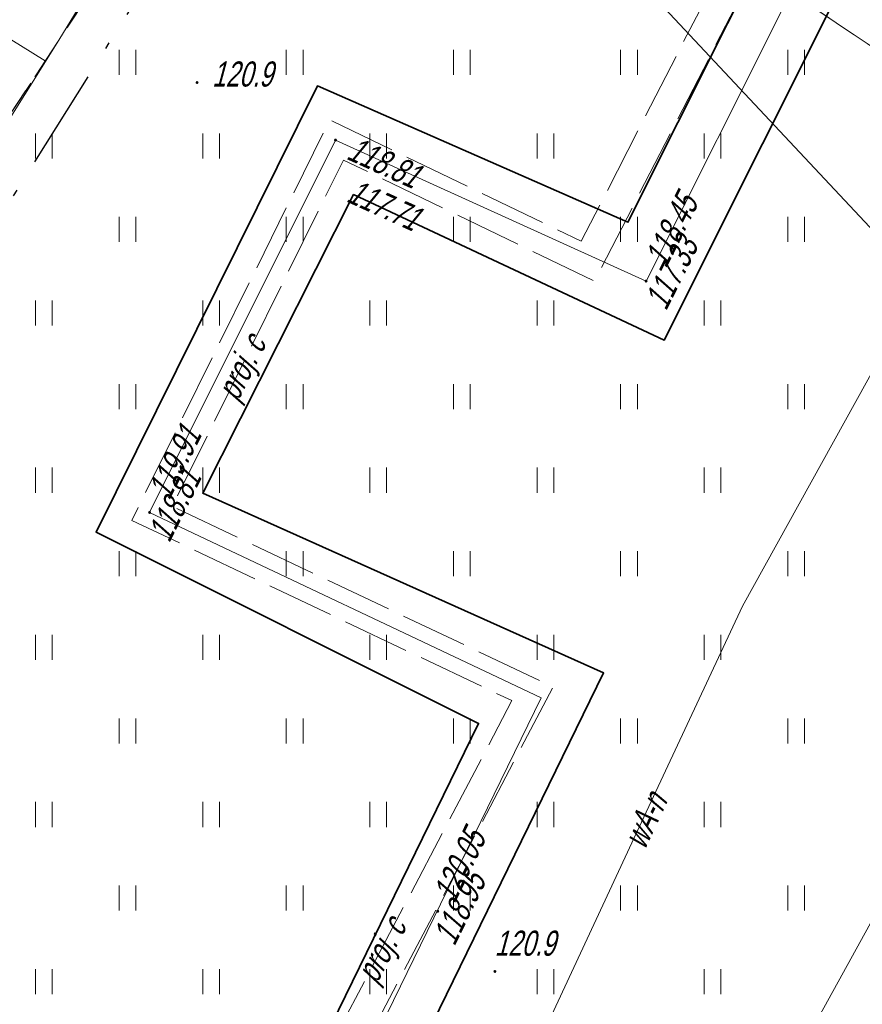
# Model space of a CAD drawing. Extents: x 7463256 to 7464485, y 5957341 to 5958260.
# Tile 109 of 256: x 7463724 to 7463749, y 5957504 to 5957533. Entities that reach past the tile are written whole.
import ezdxf
from ezdxf import colors
from ezdxf.entities.mleader import LeaderData, LeaderLine
from ezdxf.enums import TextEntityAlignment as Align
from ezdxf.math import Vec2, Vec3

# ---------------------------------------------------------------- set-up
doc = ezdxf.new("R2010")
doc.units = 0
doc.header["$MEASUREMENT"] = 0
for name, pattern in [('GAK', [5.2, 3, -1, 0.2, -1]), ('mz1.0_0.5', [1.5, 1, -0.5]), ('mz1.25_0.5', [1.75, 1.25, -0.5]), ('mz2.0_0.5', [2.5, 2, -0.5])]:
    doc.linetypes.add(name, pattern=pattern)
doc.layers.get('0').update_dxf_attribs({"color": 2, "linetype": 'CONTINUOUS', "lineweight": 5})
for name, color, linetype in [('000 Inne (niezydentyfikowane)', 7, 'CONTINUOUS'), ('przewód ciepłowniczy (linia)', 7, 'CONTINUOUS'), ('przewód ciepłowniczy - projektowany lub w budowie (linia) - ob. projektowany', 7, 'CONTINUOUS'), ('przewód ciepłowniczy - projektowany lub w budowie (linia) - ob. projektowany-Atr1', 7, 'CONTINUOUS'), ('przewód gazowy (linia)', 7, 'CONTINUOUS'), ('przewód wodociągowy (linia)', 7, 'CONTINUOUS'), ('przewód wodociągowy (linia)-Atr1', 7, 'CONTINUOUS'), ('punkt o określonej wysokości (sieć ciepłownicza)', 7, 'CONTINUOUS'), ('punkt o określonej wysokości (sieć ciepłownicza)-Atr2', 7, 'CONTINUOUS'), ('punkt o określonej wysokości (sieć ciepłownicza)-Atr3', 7, 'CONTINUOUS'), ('punkt wysokościowy naturalny', 7, 'CONTINUOUS'), ('punkt wysokościowy naturalny-Atr2', 7, 'CONTINUOUS'), ('rura ochronna - przewód ciepłowniczy (linia)', 7, 'CONTINUOUS'), ('skarpa nieumocniona (powierzchnia)', 7, 'CONTINUOUS'), ('trawnik (powierzchnia)', 7, 'CONTINUOUS'), ('trawnik (powierzchnia) - symbol', 7, 'CONTINUOUS')]:
    doc.layers.add(name, color=color, linetype=linetype)
doc.layers.add('____proj LSN', color=1, linetype='CONTINUOUS', lineweight=5)
doc.layers.add('OBMBS-21-18876-opis proj', color=1, linetype='CONTINUOUS', lineweight=18)
doc.styles.get("Standard").update_dxf_attribs({"font": 'txt', "width": 0.75})

# ---------------------------------------------------------------- blocks, each defined once
blk = doc.blocks.new('PW01')
at = {"linetype": 'Continuous', "lineweight": 13}
h = blk.add_hatch(color=0, dxfattribs=at)
edge = h.paths.add_edge_path()
edge.add_arc((0, 0), 0.045, 0, 360)
blk = doc.blocks.new('TU04')
at = {"color": 0, "linetype": 'Continuous', "lineweight": 13}
for p, q in [((0, 0), (0, 0.75)), ((0.5, 0), (0.5, 0.75))]:
    blk.add_line(p, q, dxfattribs=at)

msp = doc.modelspace()

# ---------------------------------------------------------------- linework, layer by layer
at = {"layer": '000 Inne (niezydentyfikowane)', "color": 7, "linetype": 'Continuous', "lineweight": 13}
msp.add_line((7463723.06, 5957533.32), (7463725.03, 5957532.11), dxfattribs=at)
at = {"layer": 'przewód ciepłowniczy (linia)', "color": 212, "linetype": 'Continuous', "lineweight": 18, "flags": 128}
msp.add_lwpolyline([(7463714.95, 5957467.7), (7463716.83, 5957468.66), (7463718.66, 5957469.79), (7463721.77, 5957476.06), (7463726.22, 5957485.1), (7463739.86, 5957513.05), (7463728.15, 5957518.6), (7463733.71, 5957529.74), (7463743, 5957525.52), (7463760.03, 5957559.51), (7463769.42, 5957578.09), (7463774.63, 5957588.22), (7463781.13, 5957600.61), (7463786.87, 5957611.54), (7463793.25, 5957623.72), (7463784.44, 5957628.6), (7463789.66, 5957638.21), (7463799.63, 5957634.09), (7463807.09, 5957648.19), (7463816.56, 5957665.9), (7463826.55, 5957684.75)], dxfattribs=at)
at = {"layer": 'przewód ciepłowniczy - projektowany lub w budowie (linia) - ob. projektowany', "color": 212, "linetype": 'mz2.0_0.5', "lineweight": 18, "flags": 128}
for points in [[(7463668.14, 5957490.77), (7463695.62, 5957456.95), (7463717.02, 5957471.18), (7463738.99, 5957512.97), (7463727.62, 5957518.36), (7463733.54, 5957530.34), (7463741.06, 5957526.71), (7463791.26, 5957624.54), (7463783.84, 5957628.41), (7463789.4, 5957639.16), (7463797.8, 5957634.94), (7463827.45, 5957686.81)], [(7463667.43, 5957490.23), (7463695.43, 5957455.75), (7463717.71, 5957470.56), (7463740.22, 5957513.38), (7463728.83, 5957518.78), (7463733.95, 5957529.14), (7463741.46, 5957525.52), (7463792.47, 5957624.93), (7463785.05, 5957628.8), (7463789.79, 5957637.95), (7463798.16, 5957633.75), (7463828.18, 5957686.27)]]:
    msp.add_lwpolyline(points, dxfattribs=at)
at = {"layer": 'przewód gazowy (linia)', "color": 40, "linetype": 'Continuous', "lineweight": 18, "flags": 128}
for points in [[(7463730.17, 5957540.5), (7463725.44, 5957532.73)], [(7463725.44, 5957532.73), (7463719.47, 5957523.22), (7463716.46, 5957518.15), (7463710.63, 5957508.81), (7463707.91, 5957504.27), (7463700.39, 5957502.92), (7463697.28, 5957497.72), (7463690.31, 5957486.19), (7463685.73, 5957478.71), (7463693.72, 5957469.83), (7463695.46, 5957467.75), (7463695.66, 5957462.39), (7463695.89, 5957458.42), (7463696.05, 5957452.91)]]:
    msp.add_lwpolyline(points, dxfattribs=at)
at = {"layer": 'przewód wodociągowy (linia)', "color": 5, "linetype": 'Continuous', "lineweight": 18, "flags": 128}
for points in [[(7463727.262, 5957465.681), (7463729.69, 5957470.2), (7463733.88, 5957477.75), (7463739.47, 5957487.76), (7463747.08, 5957501.54), (7463752.73, 5957511.78), (7463760.43, 5957525.58), (7463762.63, 5957529.58), (7463744.92, 5957538.92), (7463733.72, 5957544.81), (7463739, 5957553.91), (7463745.22, 5957565.14), (7463751.42, 5957576.14), (7463752.48, 5957577.83)], [(7463751.33, 5957525.63), (7463745.89, 5957515.8), (7463742.58, 5957508.72), (7463737.7, 5957498.24), (7463735.56, 5957493.86), (7463725.3, 5957498.3), (7463712.03, 5957504.03), (7463706.96, 5957506.61), (7463693.3, 5957513.43), (7463686.32, 5957516.88), (7463683.67, 5957511.95), (7463677.5, 5957500.14), (7463672.72, 5957490.93), (7463669.65, 5957494.07), (7463661.01, 5957502.89), (7463659.99, 5957503.76), (7463658.47, 5957504.99), (7463654.15, 5957508.65), (7463649.94, 5957516.21), (7463646.45, 5957522.55), (7463641.64, 5957531.38), (7463637.99, 5957538.06), (7463637.18, 5957539.51)]]:
    msp.add_lwpolyline(points, dxfattribs=at)
at = {"layer": 'rura ochronna - przewód ciepłowniczy (linia)', "color": 212, "linetype": 'Continuous', "lineweight": 35, "flags": 128}
msp.add_lwpolyline([(7463761.18, 5957558.98), (7463743.54, 5957523.75), (7463734.25, 5957528.11), (7463729.74, 5957519.18), (7463741.73, 5957513.8), (7463727.43, 5957484.51), (7463719.85, 5957469.13), (7463717.47, 5957467.69), (7463715.61, 5957466.81), (7463714.95, 5957467.7), (7463714.42, 5957468.62), (7463716.18, 5957469.62), (7463717.46, 5957470.44), (7463725, 5957485.68), (7463737.99, 5957512.29), (7463726.55, 5957518.01), (7463733.17, 5957531.36), (7463742.46, 5957527.28), (7463758.88, 5957560.03)], dxfattribs=at)
at = {"layer": 'skarpa nieumocniona (powierzchnia)', "color": 7, "linetype": 'mz1.25_0.5', "lineweight": 18, "flags": 128}
for points in [[(7463741.54, 5957557.65), (7463736.97, 5957549.79), (7463732.27, 5957542.99), (7463730.28, 5957540.09), (7463721.56, 5957526.83), (7463715.87, 5957522.25), (7463716, 5957522.44), (7463717.13, 5957524.09), (7463721.51, 5957530.78), (7463725.69, 5957537.6), (7463729.81, 5957544.46), (7463735.67, 5957554.93), (7463738.09, 5957559.3), (7463742.37, 5957561.42)], [(7463753.76, 5957540.94), (7463768.45, 5957532.61), (7463772.29, 5957530.31), (7463766.76, 5957521.64), (7463752.42, 5957530.74), (7463736.45, 5957541.47), (7463745.86, 5957544.13)]]:
    msp.add_lwpolyline(points, close=True, dxfattribs=at)
at = {"layer": 'trawnik (powierzchnia)', "color": 7, "linetype": 'mz1.0_0.5', "lineweight": 18, "flags": 128}
msp.add_lwpolyline([(7463736.45, 5957541.47), (7463752.42, 5957530.74), (7463766.76, 5957521.64), (7463757.11, 5957506.49), (7463754.59, 5957505.11), (7463752.69, 5957499.56), (7463749.27, 5957494.19), (7463738.83, 5957494.36), (7463704.74, 5957506.57), (7463715.87, 5957522.25), (7463721.56, 5957526.83), (7463730.28, 5957540.09), (7463732.27, 5957542.99)], close=True, dxfattribs=at)

# ---------------------------------------------------------------- block references
at = {"layer": 'punkt o określonej wysokości (sieć ciepłownicza)', "color": 212, "linetype": 'Continuous', "lineweight": 13}
for p in [(7463733.71, 5957529.74), (7463743, 5957525.52), (7463728.15, 5957518.6), (7463736.77, 5957506.67)]:
    msp.add_blockref('PW01', p, dxfattribs=at)
at = {"layer": 'punkt wysokościowy naturalny', "color": 7, "linetype": 'Continuous', "lineweight": 13}
for p in [(7463729.57, 5957531.46), (7463738.48, 5957504.87)]:
    msp.add_blockref('PW01', p, dxfattribs=at)
at = {"layer": 'trawnik (powierzchnia) - symbol', "color": 7, "linetype": 'Continuous', "lineweight": 18}
for p in [(7463727.24, 5957531.69), (7463732.24, 5957531.69), (7463737.24, 5957531.69), (7463742.24, 5957531.69), (7463747.24, 5957531.69), (7463724.74, 5957529.19), (7463729.74, 5957529.19), (7463734.74, 5957529.19), (7463739.74, 5957529.19), (7463744.74, 5957529.19), (7463727.24, 5957526.69), (7463732.24, 5957526.69), (7463737.24, 5957526.69), (7463742.24, 5957526.69), (7463747.24, 5957526.69), (7463724.74, 5957524.19), (7463729.74, 5957524.19), (7463734.74, 5957524.19), (7463739.74, 5957524.19), (7463744.74, 5957524.19), (7463727.24, 5957521.69), (7463732.24, 5957521.69), (7463737.24, 5957521.69), (7463742.24, 5957521.69), (7463747.24, 5957521.69), (7463724.74, 5957519.19), (7463729.74, 5957519.19), (7463734.74, 5957519.19), (7463739.74, 5957519.19), (7463744.74, 5957519.19), (7463727.24, 5957516.69), (7463732.24, 5957516.69), (7463737.24, 5957516.69), (7463742.24, 5957516.69), (7463747.24, 5957516.69), (7463724.74, 5957514.19), (7463729.74, 5957514.19), (7463734.74, 5957514.19), (7463739.74, 5957514.19), (7463744.74, 5957514.19), (7463727.24, 5957511.69), (7463732.24, 5957511.69), (7463737.24, 5957511.69), (7463742.24, 5957511.69), (7463747.24, 5957511.69), (7463724.74, 5957509.19), (7463729.74, 5957509.19), (7463734.74, 5957509.19), (7463739.74, 5957509.19), (7463744.74, 5957509.19), (7463727.24, 5957506.69), (7463732.24, 5957506.69), (7463737.24, 5957506.69), (7463742.24, 5957506.69), (7463747.24, 5957506.69), (7463724.74, 5957504.19), (7463729.74, 5957504.19), (7463734.74, 5957504.19), (7463739.74, 5957504.19), (7463744.74, 5957504.19)]:
    msp.add_blockref('TU04', p, dxfattribs=at)

# ---------------------------------------------------------------- texts
at = {"layer": 'przewód ciepłowniczy - projektowany lub w budowie (linia) - ob. projektowany-Atr1', "color": 212, "oblique": 15, "width": 0.72}
for rotation, p in [(63.701, (7463730.45, 5957522.05)), (62.268, (7463734.61, 5957504.64))]:
    msp.add_text('proj. c', height=0.75, rotation=rotation, dxfattribs=at).set_placement(p, align=Align.MIDDLE_LEFT)
at = {"layer": 'przewód wodociągowy (linia)-Atr1', "color": 5, "oblique": 15, "width": 0.72}
msp.add_text('wA-n', height=0.75, rotation=64.94, dxfattribs=at).set_placement((7463742.96, 5957508.48))
at = {"layer": 'punkt o określonej wysokości (sieć ciepłownicza)-Atr2', "color": 212, "oblique": 15, "width": 0.72}
for s, rotation, p in [('118.81', -24.43, (7463734.16, 5957529.53)), ('118.45', 63.388, (7463743.26, 5957526.05)), ('119.91', 63.476, (7463728.4, 5957519.11)), ('120.05', 63.987, (7463736.93, 5957507.04))]:
    msp.add_text(s, height=0.75, rotation=rotation, dxfattribs=at).set_placement(p, align=Align.MIDDLE_LEFT)
at = {"layer": 'punkt o określonej wysokości (sieć ciepłownicza)-Atr3', "color": 212, "oblique": 15, "width": 0.72}
for s, rotation, p in [('117.71', -24.43, (7463734.16, 5957528.255)), ('117.33', 63.388, (7463743.26, 5957524.775)), ('118.81', 63.476, (7463728.4, 5957517.835)), ('118.95', 63.987, (7463736.93, 5957505.765))]:
    msp.add_text(s, height=0.75, rotation=rotation, dxfattribs=at).set_placement(p, align=Align.MIDDLE_LEFT)
at = {"layer": 'punkt wysokościowy naturalny-Atr2', "color": 7, "oblique": 15, "width": 0.72}
for p in [(7463730.02, 5957531.34), (7463738.47, 5957505.34)]:
    msp.add_text('120.9', height=0.75, dxfattribs=at).set_placement(p)

# ---------------------------------------------------------------- next in the draw order: leaders
at = {"layer": 'OBMBS-21-18876-opis proj', "lineweight": 20}
ml = msp.add_multileader_mtext('Standard', dxfattribs=at)
ml.set_content('\\pxqc;{\\W0.9;\\fArial|b0|i0|c238|p34;proj. rura osłonowa DVK160\\PL=11m}', color=256)
ml.set_leader_properties()
ml.build(insert=Vec2(0, 0))
ml.multileader.update_dxf_attribs({"has_text_frame": 1, "text_right_attachment_type": 0, "dogleg_length": 0.36, "arrow_head_size": 1.3})
ctx = ml.context
ctx.base_point, ctx.char_height, ctx.arrow_head_size, ctx.landing_gap_size, ctx.plane_origin, ctx.plane_x_axis, ctx.plane_y_axis = Vec3(7463762.211, 5957514.297, -10.8), 1.3, 1.3, 0.09, Vec3(7463702.639, 5957676.689, -10.8), Vec3(0.765565, 0.643359), Vec3(-0.643359, 0.765565)
ctx.right_attachment = 0
notes = []
notes.append((ctx, [(0, (1, 1, 0), (7463761.935, 5957514.065, -10.8), (0.765565, 0.643359), 0.36, [(0, [(7463735.017, 5957542.803, -10.8)], 0, [])])]))
ctx.mtext.insert, ctx.mtext.text_direction, ctx.mtext.rotation, ctx.mtext.width, ctx.mtext.defined_height, ctx.mtext.alignment, ctx.mtext.flow_direction = Vec3(7463767.031, 5957519.366, -10.8), Vec3(0.765565, 0.643359), 0.698877, 14.77025, 27.692, 2, 5
ctx.mtext.has_bg_fill, ctx.mtext.bg_color, ctx.mtext.bg_scale_factor, ctx.mtext.bg_transparency, ctx.mtext.use_window_bg_color = 1, -1023410167, 1.5, 0, 1
ml = msp.add_multileader_mtext('Standard', dxfattribs=at)
ml.set_content('\\pxqc;{\\W0.9;\\fArial|b0|i0|c238|p34;proj. rura osłonowa DVK160\\PL=4m}', color=256)
ml.set_leader_properties()
ml.build(insert=Vec2(0, 0))
ml.multileader.update_dxf_attribs({"has_text_frame": 1, "text_right_attachment_type": 0, "dogleg_length": 0.36, "arrow_head_size": 1.3})
ctx = ml.context
ctx.base_point, ctx.char_height, ctx.arrow_head_size, ctx.landing_gap_size, ctx.plane_origin, ctx.plane_x_axis, ctx.plane_y_axis = Vec3(7463731.953, 5957487.922, -10.8), 1.3, 1.3, 0.09, Vec3(7463798.15, 5957545.765, -10.8), Vec3(0.999998, -0.001891), Vec3(0.001891, 0.999998)
ctx.right_attachment = 0
notes.append((ctx, [(0, (1, 1, 0), (7463731.593, 5957487.923, -10.8), (0.999998, -0.001891), 0.36, [(0, [(7463710.4, 5957505.856, -10.8)], 0, [])])]))
ctx.mtext.insert, ctx.mtext.text_direction, ctx.mtext.rotation, ctx.mtext.width, ctx.mtext.defined_height, ctx.mtext.alignment, ctx.mtext.flow_direction = Vec3(7463738.906, 5957488.689, -10.8), Vec3(0.999998, -0.001891), 6.281295, 15.3063, 27.692, 2, 5
ctx.mtext.has_bg_fill, ctx.mtext.bg_color, ctx.mtext.bg_scale_factor, ctx.mtext.bg_transparency, ctx.mtext.use_window_bg_color = 1, -1023410167, 1.5, 0, 1
for ctx, leaders in notes:
    for number, flags, end, landing, length, lines in leaders:
        leader = LeaderData()
        leader.index, (leader.has_last_leader_line, leader.has_dogleg_vector, leader.attachment_direction) = number, flags
        leader.last_leader_point, leader.dogleg_vector, leader.dogleg_length = Vec3(end), Vec3(landing), length
        for number, points, colour, breaks in lines:
            line = LeaderLine()
            line.index, line.vertices, line.color, line.breaks = number, Vec3.list(points), colors.encode_raw_color(colour), breaks
            leader.lines.append(line)
        ctx.leaders.append(leader)

# ---------------------------------------------------------------- next in the draw order: linework, layer by layer
at = {"layer": '____proj LSN', "linetype": 'GAK', "lineweight": 30}
msp.add_lwpolyline([(7463810.989, 5957676.522), (7463800.184, 5957658.279), (7463793.869, 5957647.689, 0.203616), (7463793.816, 5957647.301), (7463794.916, 5957643.26, -0.205626), (7463794.861, 5957642.869), (7463764.816, 5957593.361), (7463764.816, 5957593.361), (7463749.912, 5957569.146), (7463743.314, 5957557.902), (7463734.125, 5957541.63, -0.16646), (7463733.883, 5957541.415), (7463732.047, 5957540.645, 0.154872), (7463731.817, 5957540.449), (7463708.804, 5957503.682), (7463695.786, 5957483.524), (7463691.49, 5957475.813, -0.201055), (7463691.186, 5957475.574), (7463658.858, 5957466.664, -0.374915), (7463658.265, 5957466.949), (7463653.128, 5957478.933), (7463653.128, 5957478.933), (7463644.191, 5957493.359), (7463612.028, 5957521.314)], format="xyb", dxfattribs=at)

doc.saveas('drawing.dxf')
